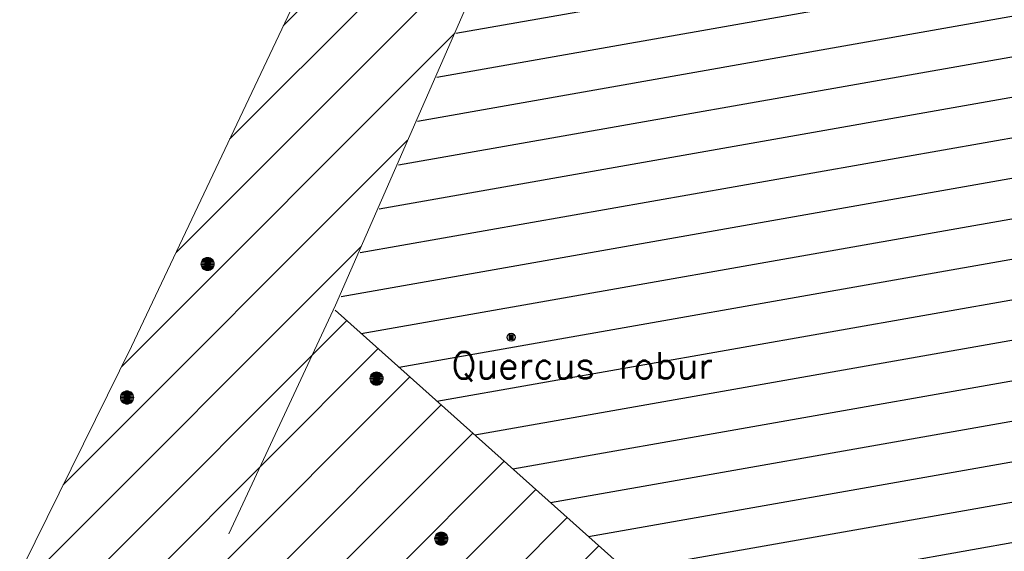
# Model space of a CAD drawing. Header units: metres. Extents: x 102852 to 106916, y 385458 to 392749.
# Tile 13 of 59: x 104744 to 104781, y 388140 to 388160. Entities that reach past the tile are written whole.
import ezdxf
from ezdxf.enums import TextEntityAlignment as Align

# ---------------------------------------------------------------- set-up
doc = ezdxf.new("R2010")
doc.units = ezdxf.units.M
for name, color, linetype, lineweight in [('0-BEPLANTING', 14, 'Continuous', 30), ('0-GRAS SPORTVELDEN', 3, 'Continuous', 30), ('B-WE-GR-STRUIK-G', 90, 'Continuous', 13), ('B-WE-IE-MEUBILAIR_WEGMEUBILAIR-S', 7, 'Continuous', 30), ('Bomen', 84, 'Continuous', 0), ('Boomsoort', 10, 'Continuous', 0), ('N-WE-IE-TERREINAFSCHEIDING_KUNSTMATIG_HEKWERK-G', 6, 'Continuous', 0)]:
    doc.layers.add(name, color=color, linetype=linetype, lineweight=lineweight)
doc.styles.add('NLCS-ISO', font='NLCS-ISO.ttf')
doc.styles.add('Style-txt', font='txt.shx')

# ---------------------------------------------------------------- blocks, each defined once
blk = doc.blocks.new('SIE-WEG_PAAL_VAST_7')
blk.add_hatch(color=256).paths.add_polyline_path([(-0.3745020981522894, -0.3737700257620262), (-0.3745020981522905, 0.373734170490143), (0.3730020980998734, 0.373734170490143), (0.3730020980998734, -0.3737700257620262)])
blk.add_circle((0.0004999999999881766, 1.195175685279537e-05), 0.75)
blk.add_3dface([(0.3730020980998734, 0.373734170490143), (-0.37450209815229, 0.373734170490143), (-0.37450209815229, -0.3737700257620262), (0.3730020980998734, -0.3737700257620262)])
at = {"style": 'NLCS-ISO'}
blk.add_attdef('TYPE', (0, 0), '', height=1.75, dxfattribs=at)
blk = doc.blocks.new('MPOLYGON_419')
at = {"layer": 'Bomen', "flags": 128}
for points in [[(104757.3648036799, 388146.5387725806), (104757.36, 388146.49), (104757.86, 388146.49)], [(104757.36, 388146.49), (104757.3648036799, 388146.4412274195), (104757.8551963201, 388146.4412274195)], [(104757.36, 388146.49), (104757.86, 388146.49), (104757.8551963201, 388146.4412274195)], [(104757.3790301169, 388146.5856708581), (104757.3648036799, 388146.5387725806), (104757.8551963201, 388146.5387725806)], [(104757.3648036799, 388146.5387725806), (104757.8551963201, 388146.5387725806), (104757.86, 388146.49)], [(104757.3648036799, 388146.4412274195), (104757.3790301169, 388146.3943291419), (104757.8409698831, 388146.3943291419)], [(104757.3648036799, 388146.4412274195), (104757.8551963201, 388146.4412274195), (104757.8409698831, 388146.3943291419)], [(104757.4021325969, 388146.6288925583), (104757.3790301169, 388146.5856708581), (104757.8409698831, 388146.5856708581)], [(104757.3790301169, 388146.5856708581), (104757.8409698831, 388146.5856708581), (104757.8551963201, 388146.5387725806)], [(104757.4332233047, 388146.6667766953), (104757.4021325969, 388146.6288925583), (104757.8178674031, 388146.6288925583)], [(104757.4021325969, 388146.6288925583), (104757.8178674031, 388146.6288925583), (104757.8409698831, 388146.5856708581)], [(104757.4711074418, 388146.697867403), (104757.4332233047, 388146.6667766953), (104757.7867766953, 388146.6667766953)], [(104757.4332233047, 388146.6667766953), (104757.7867766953, 388146.6667766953), (104757.8178674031, 388146.6288925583)], [(104757.5143291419, 388146.7209698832), (104757.4711074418, 388146.697867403), (104757.7488925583, 388146.697867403)], [(104757.4711074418, 388146.697867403), (104757.7488925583, 388146.697867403), (104757.7867766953, 388146.6667766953)], [(104757.5612274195, 388146.7351963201), (104757.5143291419, 388146.7209698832), (104757.7056708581, 388146.7209698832)], [(104757.5143291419, 388146.7209698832), (104757.7056708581, 388146.7209698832), (104757.7488925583, 388146.697867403)], [(104757.61, 388146.74), (104757.5612274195, 388146.7351963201), (104757.6587725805, 388146.7351963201)], [(104757.5612274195, 388146.7351963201), (104757.6587725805, 388146.7351963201), (104757.7056708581, 388146.7209698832)], [(104757.3790301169, 388146.3943291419), (104757.4021325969, 388146.3511074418), (104757.8178674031, 388146.3511074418)], [(104757.3790301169, 388146.3943291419), (104757.8409698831, 388146.3943291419), (104757.8178674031, 388146.3511074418)], [(104757.4021325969, 388146.3511074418), (104757.4332233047, 388146.3132233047), (104757.7867766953, 388146.3132233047)], [(104757.4021325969, 388146.3511074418), (104757.8178674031, 388146.3511074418), (104757.7867766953, 388146.3132233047)], [(104757.4332233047, 388146.3132233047), (104757.4711074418, 388146.2821325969), (104757.7488925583, 388146.2821325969)], [(104757.4332233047, 388146.3132233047), (104757.7867766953, 388146.3132233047), (104757.7488925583, 388146.2821325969)], [(104757.4711074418, 388146.2821325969), (104757.5143291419, 388146.2590301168), (104757.7056708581, 388146.2590301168)], [(104757.4711074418, 388146.2821325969), (104757.7488925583, 388146.2821325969), (104757.7056708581, 388146.2590301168)], [(104757.5143291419, 388146.2590301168), (104757.5612274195, 388146.2448036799), (104757.6587725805, 388146.2448036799)], [(104757.5143291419, 388146.2590301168), (104757.7056708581, 388146.2590301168), (104757.6587725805, 388146.2448036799)], [(104757.5612274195, 388146.2448036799), (104757.6587725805, 388146.2448036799), (104757.61, 388146.24)]]:
    blk.add_lwpolyline(points, close=True, dxfattribs=at)
at = {"layer": 'Bomen', "color": 74, "true_color": 0x55aa00, "flags": 128}
for points in [[(104757.36, 388146.49), (104757.3648036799, 388146.5387725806)], [(104757.3648036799, 388146.4412274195), (104757.36, 388146.49)], [(104757.3648036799, 388146.5387725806), (104757.3790301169, 388146.5856708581)], [(104757.3790301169, 388146.3943291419), (104757.3648036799, 388146.4412274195)], [(104757.3790301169, 388146.5856708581), (104757.4021325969, 388146.6288925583)], [(104757.4021325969, 388146.6288925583), (104757.4332233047, 388146.6667766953)], [(104757.4332233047, 388146.6667766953), (104757.4711074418, 388146.697867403)], [(104757.4711074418, 388146.697867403), (104757.5143291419, 388146.7209698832)], [(104757.5143291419, 388146.7209698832), (104757.5612274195, 388146.7351963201)], [(104757.5612274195, 388146.7351963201), (104757.61, 388146.74)], [(104757.61, 388146.74), (104757.6587725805, 388146.7351963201)], [(104757.6587725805, 388146.7351963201), (104757.7056708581, 388146.7209698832)], [(104757.7056708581, 388146.7209698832), (104757.7488925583, 388146.697867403)], [(104757.7488925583, 388146.697867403), (104757.7867766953, 388146.6667766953)], [(104757.7867766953, 388146.6667766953), (104757.8178674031, 388146.6288925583)], [(104757.8178674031, 388146.6288925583), (104757.8409698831, 388146.5856708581)], [(104757.8409698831, 388146.5856708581), (104757.8551963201, 388146.5387725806)], [(104757.8551963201, 388146.4412274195), (104757.8409698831, 388146.3943291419)], [(104757.8551963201, 388146.5387725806), (104757.86, 388146.49)], [(104757.86, 388146.49), (104757.8551963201, 388146.4412274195)], [(104757.4021325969, 388146.3511074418), (104757.3790301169, 388146.3943291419)], [(104757.4332233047, 388146.3132233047), (104757.4021325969, 388146.3511074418)], [(104757.4711074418, 388146.2821325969), (104757.4332233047, 388146.3132233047)], [(104757.5143291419, 388146.2590301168), (104757.4711074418, 388146.2821325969)], [(104757.5612274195, 388146.2448036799), (104757.5143291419, 388146.2590301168)], [(104757.61, 388146.24), (104757.5612274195, 388146.2448036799)], [(104757.6587725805, 388146.2448036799), (104757.61, 388146.24)], [(104757.7056708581, 388146.2590301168), (104757.6587725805, 388146.2448036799)], [(104757.7488925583, 388146.2821325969), (104757.7056708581, 388146.2590301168)], [(104757.7867766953, 388146.3132233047), (104757.7488925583, 388146.2821325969)], [(104757.8178674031, 388146.3511074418), (104757.7867766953, 388146.3132233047)], [(104757.8409698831, 388146.3943291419), (104757.8178674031, 388146.3511074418)]]:
    blk.add_lwpolyline(points, dxfattribs=at)
at = {"layer": 'Bomen'}
for points in [[(104757.3648036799, 388146.5387725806), (104757.36, 388146.49), (104757.86, 388146.49)], [(104757.3790301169, 388146.5856708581), (104757.3648036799, 388146.5387725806), (104757.8551963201, 388146.5387725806)], [(104757.3648036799, 388146.5387725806), (104757.8551963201, 388146.5387725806), (104757.86, 388146.49)], [(104757.4021325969, 388146.6288925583), (104757.3790301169, 388146.5856708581), (104757.8409698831, 388146.5856708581)], [(104757.3790301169, 388146.5856708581), (104757.8409698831, 388146.5856708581), (104757.8551963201, 388146.5387725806)], [(104757.4332233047, 388146.6667766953), (104757.4021325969, 388146.6288925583), (104757.8178674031, 388146.6288925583)], [(104757.4021325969, 388146.6288925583), (104757.8178674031, 388146.6288925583), (104757.8409698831, 388146.5856708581)], [(104757.4711074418, 388146.697867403), (104757.4332233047, 388146.6667766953), (104757.7867766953, 388146.6667766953)], [(104757.4332233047, 388146.6667766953), (104757.7867766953, 388146.6667766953), (104757.8178674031, 388146.6288925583)], [(104757.5143291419, 388146.7209698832), (104757.4711074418, 388146.697867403), (104757.7488925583, 388146.697867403)], [(104757.4711074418, 388146.697867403), (104757.7488925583, 388146.697867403), (104757.7867766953, 388146.6667766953)], [(104757.5612274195, 388146.7351963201), (104757.5143291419, 388146.7209698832), (104757.7056708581, 388146.7209698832)], [(104757.5143291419, 388146.7209698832), (104757.7056708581, 388146.7209698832), (104757.7488925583, 388146.697867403)], [(104757.61, 388146.74), (104757.5612274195, 388146.7351963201), (104757.6587725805, 388146.7351963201)], [(104757.5612274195, 388146.7351963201), (104757.6587725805, 388146.7351963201), (104757.7056708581, 388146.7209698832)]]:
    blk.add_solid(points, dxfattribs=at)
at = {"layer": 'Bomen', "extrusion": (0, 0, -1)}
for points in [[(-104757.36, 388146.49), (-104757.3648036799, 388146.4412274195), (-104757.8551963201, 388146.4412274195)], [(-104757.36, 388146.49), (-104757.86, 388146.49), (-104757.8551963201, 388146.4412274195)], [(-104757.3648036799, 388146.4412274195), (-104757.3790301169, 388146.3943291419), (-104757.8409698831, 388146.3943291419)], [(-104757.3648036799, 388146.4412274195), (-104757.8551963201, 388146.4412274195), (-104757.8409698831, 388146.3943291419)], [(-104757.3790301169, 388146.3943291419), (-104757.4021325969, 388146.3511074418), (-104757.8178674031, 388146.3511074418)], [(-104757.3790301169, 388146.3943291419), (-104757.8409698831, 388146.3943291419), (-104757.8178674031, 388146.3511074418)], [(-104757.4021325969, 388146.3511074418), (-104757.4332233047, 388146.3132233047), (-104757.7867766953, 388146.3132233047)], [(-104757.4021325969, 388146.3511074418), (-104757.8178674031, 388146.3511074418), (-104757.7867766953, 388146.3132233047)], [(-104757.4332233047, 388146.3132233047), (-104757.4711074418, 388146.2821325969), (-104757.7488925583, 388146.2821325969)], [(-104757.4332233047, 388146.3132233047), (-104757.7867766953, 388146.3132233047), (-104757.7488925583, 388146.2821325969)], [(-104757.4711074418, 388146.2821325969), (-104757.5143291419, 388146.2590301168), (-104757.7056708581, 388146.2590301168)], [(-104757.4711074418, 388146.2821325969), (-104757.7488925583, 388146.2821325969), (-104757.7056708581, 388146.2590301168)], [(-104757.5143291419, 388146.2590301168), (-104757.5612274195, 388146.2448036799), (-104757.6587725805, 388146.2448036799)], [(-104757.5143291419, 388146.2590301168), (-104757.7056708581, 388146.2590301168), (-104757.6587725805, 388146.2448036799)], [(-104757.5612274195, 388146.2448036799), (-104757.6587725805, 388146.2448036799), (-104757.61, 388146.24)]]:
    blk.add_solid(points, dxfattribs=at)
blk = doc.blocks.new('MPOLYGON_439')
at = {"layer": 'Bomen', "flags": 128}
for points in [[(104751.0219418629, 388150.8957838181), (104751.0077154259, 388150.8488855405), (104751.4981080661, 388150.8488855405)], [(104751.0450443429, 388150.9390055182), (104751.0219418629, 388150.8957838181), (104751.4838816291, 388150.8957838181)], [(104751.0219418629, 388150.8957838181), (104751.4838816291, 388150.8957838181), (104751.4981080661, 388150.8488855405)], [(104751.0761350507, 388150.9768896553), (104751.0450443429, 388150.9390055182), (104751.4607791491, 388150.9390055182)], [(104751.0450443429, 388150.9390055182), (104751.4607791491, 388150.9390055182), (104751.4838816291, 388150.8957838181)], [(104751.1140191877, 388151.007980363), (104751.0761350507, 388150.9768896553), (104751.4296884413, 388150.9768896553)], [(104751.0761350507, 388150.9768896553), (104751.4296884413, 388150.9768896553), (104751.4607791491, 388150.9390055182)], [(104751.1572408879, 388151.0310828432), (104751.1140191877, 388151.007980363), (104751.3918043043, 388151.007980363)], [(104751.1140191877, 388151.007980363), (104751.3918043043, 388151.007980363), (104751.4296884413, 388150.9768896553)], [(104751.2041391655, 388151.0453092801), (104751.1572408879, 388151.0310828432), (104751.3485826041, 388151.0310828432)], [(104751.1572408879, 388151.0310828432), (104751.3485826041, 388151.0310828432), (104751.3918043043, 388151.007980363)], [(104751.252911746, 388151.05011296), (104751.2041391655, 388151.0453092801), (104751.3016843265, 388151.0453092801)], [(104751.2041391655, 388151.0453092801), (104751.3016843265, 388151.0453092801), (104751.3485826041, 388151.0310828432)], [(104751.0077154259, 388150.8488855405), (104751.002911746, 388150.80011296), (104751.502911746, 388150.80011296)], [(104751.002911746, 388150.80011296), (104751.0077154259, 388150.7513403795), (104751.4981080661, 388150.7513403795)], [(104751.002911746, 388150.80011296), (104751.502911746, 388150.80011296), (104751.4981080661, 388150.7513403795)], [(104751.0077154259, 388150.8488855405), (104751.4981080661, 388150.8488855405), (104751.502911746, 388150.80011296)], [(104751.0077154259, 388150.7513403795), (104751.0219418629, 388150.7044421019), (104751.4838816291, 388150.7044421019)], [(104751.0077154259, 388150.7513403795), (104751.4981080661, 388150.7513403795), (104751.4838816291, 388150.7044421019)], [(104751.0219418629, 388150.7044421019), (104751.0450443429, 388150.6612204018), (104751.4607791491, 388150.6612204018)], [(104751.0219418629, 388150.7044421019), (104751.4838816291, 388150.7044421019), (104751.4607791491, 388150.6612204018)], [(104751.0450443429, 388150.6612204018), (104751.0761350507, 388150.6233362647), (104751.4296884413, 388150.6233362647)], [(104751.0450443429, 388150.6612204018), (104751.4607791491, 388150.6612204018), (104751.4296884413, 388150.6233362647)], [(104751.0761350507, 388150.6233362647), (104751.1140191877, 388150.5922455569), (104751.3918043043, 388150.5922455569)], [(104751.0761350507, 388150.6233362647), (104751.4296884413, 388150.6233362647), (104751.3918043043, 388150.5922455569)], [(104751.1140191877, 388150.5922455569), (104751.1572408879, 388150.5691430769), (104751.3485826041, 388150.5691430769)], [(104751.1140191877, 388150.5922455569), (104751.3918043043, 388150.5922455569), (104751.3485826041, 388150.5691430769)], [(104751.1572408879, 388150.5691430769), (104751.2041391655, 388150.5549166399), (104751.3016843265, 388150.5549166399)], [(104751.1572408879, 388150.5691430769), (104751.3485826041, 388150.5691430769), (104751.3016843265, 388150.5549166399)], [(104751.2041391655, 388150.5549166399), (104751.3016843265, 388150.5549166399), (104751.252911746, 388150.55011296)]]:
    blk.add_lwpolyline(points, close=True, dxfattribs=at)
at = {"layer": 'Bomen', "color": 74, "true_color": 0x55aa00, "flags": 128}
for points in [[(104751.0077154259, 388150.8488855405), (104751.0219418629, 388150.8957838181)], [(104751.0219418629, 388150.8957838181), (104751.0450443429, 388150.9390055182)], [(104751.0450443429, 388150.9390055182), (104751.0761350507, 388150.9768896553)], [(104751.0761350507, 388150.9768896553), (104751.1140191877, 388151.007980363)], [(104751.1140191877, 388151.007980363), (104751.1572408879, 388151.0310828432)], [(104751.1572408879, 388151.0310828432), (104751.2041391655, 388151.0453092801)], [(104751.2041391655, 388151.0453092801), (104751.252911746, 388151.05011296)], [(104751.252911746, 388151.05011296), (104751.3016843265, 388151.0453092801)], [(104751.3016843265, 388151.0453092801), (104751.3485826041, 388151.0310828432)], [(104751.3485826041, 388151.0310828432), (104751.3918043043, 388151.007980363)], [(104751.3918043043, 388151.007980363), (104751.4296884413, 388150.9768896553)], [(104751.4296884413, 388150.9768896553), (104751.4607791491, 388150.9390055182)], [(104751.4607791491, 388150.9390055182), (104751.4838816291, 388150.8957838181)], [(104751.4838816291, 388150.8957838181), (104751.4981080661, 388150.8488855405)], [(104751.002911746, 388150.80011296), (104751.0077154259, 388150.8488855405)], [(104751.0077154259, 388150.7513403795), (104751.002911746, 388150.80011296)], [(104751.0219418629, 388150.7044421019), (104751.0077154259, 388150.7513403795)], [(104751.0450443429, 388150.6612204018), (104751.0219418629, 388150.7044421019)], [(104751.0761350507, 388150.6233362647), (104751.0450443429, 388150.6612204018)], [(104751.1140191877, 388150.5922455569), (104751.0761350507, 388150.6233362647)], [(104751.1572408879, 388150.5691430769), (104751.1140191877, 388150.5922455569)], [(104751.2041391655, 388150.5549166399), (104751.1572408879, 388150.5691430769)], [(104751.252911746, 388150.55011296), (104751.2041391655, 388150.5549166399)], [(104751.3016843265, 388150.5549166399), (104751.252911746, 388150.55011296)], [(104751.3485826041, 388150.5691430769), (104751.3016843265, 388150.5549166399)], [(104751.3918043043, 388150.5922455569), (104751.3485826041, 388150.5691430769)], [(104751.4296884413, 388150.6233362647), (104751.3918043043, 388150.5922455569)], [(104751.4607791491, 388150.6612204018), (104751.4296884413, 388150.6233362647)], [(104751.4838816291, 388150.7044421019), (104751.4607791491, 388150.6612204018)], [(104751.4981080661, 388150.7513403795), (104751.4838816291, 388150.7044421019)], [(104751.4981080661, 388150.8488855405), (104751.502911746, 388150.80011296)], [(104751.502911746, 388150.80011296), (104751.4981080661, 388150.7513403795)]]:
    blk.add_lwpolyline(points, dxfattribs=at)
at = {"layer": 'Bomen'}
for points in [[(104751.0219418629, 388150.8957838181), (104751.0077154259, 388150.8488855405), (104751.4981080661, 388150.8488855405)], [(104751.0450443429, 388150.9390055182), (104751.0219418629, 388150.8957838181), (104751.4838816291, 388150.8957838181)], [(104751.0219418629, 388150.8957838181), (104751.4838816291, 388150.8957838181), (104751.4981080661, 388150.8488855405)], [(104751.0761350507, 388150.9768896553), (104751.0450443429, 388150.9390055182), (104751.4607791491, 388150.9390055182)], [(104751.0450443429, 388150.9390055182), (104751.4607791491, 388150.9390055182), (104751.4838816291, 388150.8957838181)], [(104751.1140191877, 388151.007980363), (104751.0761350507, 388150.9768896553), (104751.4296884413, 388150.9768896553)], [(104751.0761350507, 388150.9768896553), (104751.4296884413, 388150.9768896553), (104751.4607791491, 388150.9390055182)], [(104751.1572408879, 388151.0310828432), (104751.1140191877, 388151.007980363), (104751.3918043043, 388151.007980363)], [(104751.1140191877, 388151.007980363), (104751.3918043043, 388151.007980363), (104751.4296884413, 388150.9768896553)], [(104751.2041391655, 388151.0453092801), (104751.1572408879, 388151.0310828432), (104751.3485826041, 388151.0310828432)], [(104751.1572408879, 388151.0310828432), (104751.3485826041, 388151.0310828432), (104751.3918043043, 388151.007980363)], [(104751.252911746, 388151.05011296), (104751.2041391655, 388151.0453092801), (104751.3016843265, 388151.0453092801)], [(104751.2041391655, 388151.0453092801), (104751.3016843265, 388151.0453092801), (104751.3485826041, 388151.0310828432)], [(104751.0077154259, 388150.8488855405), (104751.002911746, 388150.80011296), (104751.502911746, 388150.80011296)], [(104751.0077154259, 388150.8488855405), (104751.4981080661, 388150.8488855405), (104751.502911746, 388150.80011296)]]:
    blk.add_solid(points, dxfattribs=at)
at = {"layer": 'Bomen', "extrusion": (0, 0, -1)}
for points in [[(-104751.002911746, 388150.80011296), (-104751.0077154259, 388150.7513403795), (-104751.4981080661, 388150.7513403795)], [(-104751.002911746, 388150.80011296), (-104751.502911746, 388150.80011296), (-104751.4981080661, 388150.7513403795)], [(-104751.0077154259, 388150.7513403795), (-104751.0219418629, 388150.7044421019), (-104751.4838816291, 388150.7044421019)], [(-104751.0077154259, 388150.7513403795), (-104751.4981080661, 388150.7513403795), (-104751.4838816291, 388150.7044421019)], [(-104751.0219418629, 388150.7044421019), (-104751.0450443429, 388150.6612204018), (-104751.4607791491, 388150.6612204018)], [(-104751.0219418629, 388150.7044421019), (-104751.4838816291, 388150.7044421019), (-104751.4607791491, 388150.6612204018)], [(-104751.0450443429, 388150.6612204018), (-104751.0761350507, 388150.6233362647), (-104751.4296884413, 388150.6233362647)], [(-104751.0450443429, 388150.6612204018), (-104751.4607791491, 388150.6612204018), (-104751.4296884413, 388150.6233362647)], [(-104751.0761350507, 388150.6233362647), (-104751.1140191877, 388150.5922455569), (-104751.3918043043, 388150.5922455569)], [(-104751.0761350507, 388150.6233362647), (-104751.4296884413, 388150.6233362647), (-104751.3918043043, 388150.5922455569)], [(-104751.1140191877, 388150.5922455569), (-104751.1572408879, 388150.5691430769), (-104751.3485826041, 388150.5691430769)], [(-104751.1140191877, 388150.5922455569), (-104751.3918043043, 388150.5922455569), (-104751.3485826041, 388150.5691430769)], [(-104751.1572408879, 388150.5691430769), (-104751.2041391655, 388150.5549166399), (-104751.3016843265, 388150.5549166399)], [(-104751.1572408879, 388150.5691430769), (-104751.3485826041, 388150.5691430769), (-104751.3016843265, 388150.5549166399)], [(-104751.2041391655, 388150.5549166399), (-104751.3016843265, 388150.5549166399), (-104751.252911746, 388150.55011296)]]:
    blk.add_solid(points, dxfattribs=at)
blk = doc.blocks.new('MPOLYGON_462')
at = {"layer": 'Bomen', "flags": 128}
for points in [[(104747.9739837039, 388145.8283670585), (104747.969180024, 388145.7795944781), (104748.469180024, 388145.7795944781)], [(104747.969180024, 388145.7795944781), (104747.9739837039, 388145.7308218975), (104748.4643763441, 388145.7308218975)], [(104747.969180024, 388145.7795944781), (104748.469180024, 388145.7795944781), (104748.4643763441, 388145.7308218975)], [(104747.9882101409, 388145.8752653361), (104747.9739837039, 388145.8283670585), (104748.4643763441, 388145.8283670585)], [(104747.9739837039, 388145.8283670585), (104748.4643763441, 388145.8283670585), (104748.469180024, 388145.7795944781)], [(104747.9739837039, 388145.7308218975), (104747.9882101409, 388145.68392362), (104748.4501499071, 388145.68392362)], [(104747.9739837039, 388145.7308218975), (104748.4643763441, 388145.7308218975), (104748.4501499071, 388145.68392362)], [(104748.0113126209, 388145.9184870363), (104747.9882101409, 388145.8752653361), (104748.4501499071, 388145.8752653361)], [(104747.9882101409, 388145.8752653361), (104748.4501499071, 388145.8752653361), (104748.4643763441, 388145.8283670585)], [(104748.0424033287, 388145.9563711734), (104748.0113126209, 388145.9184870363), (104748.4270474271, 388145.9184870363)], [(104748.0113126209, 388145.9184870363), (104748.4270474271, 388145.9184870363), (104748.4501499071, 388145.8752653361)], [(104748.0802874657, 388145.9874618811), (104748.0424033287, 388145.9563711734), (104748.3959567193, 388145.9563711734)], [(104748.0424033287, 388145.9563711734), (104748.3959567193, 388145.9563711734), (104748.4270474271, 388145.9184870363)], [(104748.1235091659, 388146.0105643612), (104748.0802874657, 388145.9874618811), (104748.3580725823, 388145.9874618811)], [(104748.0802874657, 388145.9874618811), (104748.3580725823, 388145.9874618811), (104748.3959567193, 388145.9563711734)], [(104748.1704074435, 388146.0247907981), (104748.1235091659, 388146.0105643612), (104748.3148508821, 388146.0105643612)], [(104748.1235091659, 388146.0105643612), (104748.3148508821, 388146.0105643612), (104748.3580725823, 388145.9874618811)], [(104748.219180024, 388146.0295944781), (104748.1704074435, 388146.0247907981), (104748.2679526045, 388146.0247907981)], [(104748.1704074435, 388146.0247907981), (104748.2679526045, 388146.0247907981), (104748.3148508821, 388146.0105643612)], [(104747.9882101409, 388145.68392362), (104748.0113126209, 388145.6407019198), (104748.4270474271, 388145.6407019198)], [(104747.9882101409, 388145.68392362), (104748.4501499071, 388145.68392362), (104748.4270474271, 388145.6407019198)], [(104748.0113126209, 388145.6407019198), (104748.0424033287, 388145.6028177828), (104748.3959567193, 388145.6028177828)], [(104748.0113126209, 388145.6407019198), (104748.4270474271, 388145.6407019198), (104748.3959567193, 388145.6028177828)], [(104748.0424033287, 388145.6028177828), (104748.0802874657, 388145.571727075), (104748.3580725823, 388145.571727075)], [(104748.0424033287, 388145.6028177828), (104748.3959567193, 388145.6028177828), (104748.3580725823, 388145.571727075)], [(104748.0802874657, 388145.571727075), (104748.1235091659, 388145.5486245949), (104748.3148508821, 388145.5486245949)], [(104748.0802874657, 388145.571727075), (104748.3580725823, 388145.571727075), (104748.3148508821, 388145.5486245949)], [(104748.1235091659, 388145.5486245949), (104748.1704074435, 388145.5343981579), (104748.2679526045, 388145.5343981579)], [(104748.1235091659, 388145.5486245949), (104748.3148508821, 388145.5486245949), (104748.2679526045, 388145.5343981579)], [(104748.1704074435, 388145.5343981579), (104748.2679526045, 388145.5343981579), (104748.219180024, 388145.5295944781)]]:
    blk.add_lwpolyline(points, close=True, dxfattribs=at)
at = {"layer": 'Bomen', "color": 74, "true_color": 0x55aa00, "flags": 128}
for points in [[(104747.969180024, 388145.7795944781), (104747.9739837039, 388145.8283670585)], [(104747.9739837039, 388145.7308218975), (104747.969180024, 388145.7795944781)], [(104747.9739837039, 388145.8283670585), (104747.9882101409, 388145.8752653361)], [(104747.9882101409, 388145.68392362), (104747.9739837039, 388145.7308218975)], [(104747.9882101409, 388145.8752653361), (104748.0113126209, 388145.9184870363)], [(104748.0113126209, 388145.9184870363), (104748.0424033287, 388145.9563711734)], [(104748.0424033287, 388145.9563711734), (104748.0802874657, 388145.9874618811)], [(104748.0802874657, 388145.9874618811), (104748.1235091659, 388146.0105643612)], [(104748.1235091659, 388146.0105643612), (104748.1704074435, 388146.0247907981)], [(104748.1704074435, 388146.0247907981), (104748.219180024, 388146.0295944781)], [(104748.219180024, 388146.0295944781), (104748.2679526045, 388146.0247907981)], [(104748.2679526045, 388146.0247907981), (104748.3148508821, 388146.0105643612)], [(104748.3148508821, 388146.0105643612), (104748.3580725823, 388145.9874618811)], [(104748.3580725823, 388145.9874618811), (104748.3959567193, 388145.9563711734)], [(104748.3959567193, 388145.9563711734), (104748.4270474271, 388145.9184870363)], [(104748.4270474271, 388145.9184870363), (104748.4501499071, 388145.8752653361)], [(104748.4501499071, 388145.8752653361), (104748.4643763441, 388145.8283670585)], [(104748.4643763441, 388145.7308218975), (104748.4501499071, 388145.68392362)], [(104748.4643763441, 388145.8283670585), (104748.469180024, 388145.7795944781)], [(104748.469180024, 388145.7795944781), (104748.4643763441, 388145.7308218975)], [(104748.0113126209, 388145.6407019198), (104747.9882101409, 388145.68392362)], [(104748.0424033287, 388145.6028177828), (104748.0113126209, 388145.6407019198)], [(104748.0802874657, 388145.571727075), (104748.0424033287, 388145.6028177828)], [(104748.1235091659, 388145.5486245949), (104748.0802874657, 388145.571727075)], [(104748.1704074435, 388145.5343981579), (104748.1235091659, 388145.5486245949)], [(104748.219180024, 388145.5295944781), (104748.1704074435, 388145.5343981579)], [(104748.2679526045, 388145.5343981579), (104748.219180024, 388145.5295944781)], [(104748.3148508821, 388145.5486245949), (104748.2679526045, 388145.5343981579)], [(104748.3580725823, 388145.571727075), (104748.3148508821, 388145.5486245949)], [(104748.3959567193, 388145.6028177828), (104748.3580725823, 388145.571727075)], [(104748.4270474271, 388145.6407019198), (104748.3959567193, 388145.6028177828)], [(104748.4501499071, 388145.68392362), (104748.4270474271, 388145.6407019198)]]:
    blk.add_lwpolyline(points, dxfattribs=at)
at = {"layer": 'Bomen'}
for points in [[(104747.9739837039, 388145.8283670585), (104747.969180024, 388145.7795944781), (104748.469180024, 388145.7795944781)], [(104747.9882101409, 388145.8752653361), (104747.9739837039, 388145.8283670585), (104748.4643763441, 388145.8283670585)], [(104747.9739837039, 388145.8283670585), (104748.4643763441, 388145.8283670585), (104748.469180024, 388145.7795944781)], [(104748.0113126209, 388145.9184870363), (104747.9882101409, 388145.8752653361), (104748.4501499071, 388145.8752653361)], [(104747.9882101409, 388145.8752653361), (104748.4501499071, 388145.8752653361), (104748.4643763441, 388145.8283670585)], [(104748.0424033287, 388145.9563711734), (104748.0113126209, 388145.9184870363), (104748.4270474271, 388145.9184870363)], [(104748.0113126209, 388145.9184870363), (104748.4270474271, 388145.9184870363), (104748.4501499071, 388145.8752653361)], [(104748.0802874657, 388145.9874618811), (104748.0424033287, 388145.9563711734), (104748.3959567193, 388145.9563711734)], [(104748.0424033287, 388145.9563711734), (104748.3959567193, 388145.9563711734), (104748.4270474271, 388145.9184870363)], [(104748.1235091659, 388146.0105643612), (104748.0802874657, 388145.9874618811), (104748.3580725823, 388145.9874618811)], [(104748.0802874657, 388145.9874618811), (104748.3580725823, 388145.9874618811), (104748.3959567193, 388145.9563711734)], [(104748.1704074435, 388146.0247907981), (104748.1235091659, 388146.0105643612), (104748.3148508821, 388146.0105643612)], [(104748.1235091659, 388146.0105643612), (104748.3148508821, 388146.0105643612), (104748.3580725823, 388145.9874618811)], [(104748.219180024, 388146.0295944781), (104748.1704074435, 388146.0247907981), (104748.2679526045, 388146.0247907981)], [(104748.1704074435, 388146.0247907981), (104748.2679526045, 388146.0247907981), (104748.3148508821, 388146.0105643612)]]:
    blk.add_solid(points, dxfattribs=at)
at = {"layer": 'Bomen', "extrusion": (0, 0, -1)}
for points in [[(-104747.969180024, 388145.7795944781), (-104747.9739837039, 388145.7308218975), (-104748.4643763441, 388145.7308218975)], [(-104747.969180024, 388145.7795944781), (-104748.469180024, 388145.7795944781), (-104748.4643763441, 388145.7308218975)], [(-104747.9739837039, 388145.7308218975), (-104747.9882101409, 388145.68392362), (-104748.4501499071, 388145.68392362)], [(-104747.9739837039, 388145.7308218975), (-104748.4643763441, 388145.7308218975), (-104748.4501499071, 388145.68392362)], [(-104747.9882101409, 388145.68392362), (-104748.0113126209, 388145.6407019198), (-104748.4270474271, 388145.6407019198)], [(-104747.9882101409, 388145.68392362), (-104748.4501499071, 388145.68392362), (-104748.4270474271, 388145.6407019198)], [(-104748.0113126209, 388145.6407019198), (-104748.0424033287, 388145.6028177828), (-104748.3959567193, 388145.6028177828)], [(-104748.0113126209, 388145.6407019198), (-104748.4270474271, 388145.6407019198), (-104748.3959567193, 388145.6028177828)], [(-104748.0424033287, 388145.6028177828), (-104748.0802874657, 388145.571727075), (-104748.3580725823, 388145.571727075)], [(-104748.0424033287, 388145.6028177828), (-104748.3959567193, 388145.6028177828), (-104748.3580725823, 388145.571727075)], [(-104748.0802874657, 388145.571727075), (-104748.1235091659, 388145.5486245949), (-104748.3148508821, 388145.5486245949)], [(-104748.0802874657, 388145.571727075), (-104748.3580725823, 388145.571727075), (-104748.3148508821, 388145.5486245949)], [(-104748.1235091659, 388145.5486245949), (-104748.1704074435, 388145.5343981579), (-104748.2679526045, 388145.5343981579)], [(-104748.1235091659, 388145.5486245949), (-104748.3148508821, 388145.5486245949), (-104748.2679526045, 388145.5343981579)], [(-104748.1704074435, 388145.5343981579), (-104748.2679526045, 388145.5343981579), (-104748.219180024, 388145.5295944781)]]:
    blk.add_solid(points, dxfattribs=at)
blk = doc.blocks.new('MPOLYGON_489')
at = {"layer": 'Bomen', "flags": 128}
for points in [[(104759.8014986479, 388140.5183203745), (104759.796694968, 388140.469547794), (104760.296694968, 388140.469547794)], [(104759.8157250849, 388140.5652186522), (104759.8014986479, 388140.5183203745), (104760.2918912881, 388140.5183203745)], [(104759.8014986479, 388140.5183203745), (104760.2918912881, 388140.5183203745), (104760.296694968, 388140.469547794)], [(104759.8388275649, 388140.6084403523), (104759.8157250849, 388140.5652186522), (104760.2776648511, 388140.5652186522)], [(104759.8157250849, 388140.5652186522), (104760.2776648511, 388140.5652186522), (104760.2918912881, 388140.5183203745)], [(104759.8699182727, 388140.6463244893), (104759.8388275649, 388140.6084403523), (104760.2545623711, 388140.6084403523)], [(104759.8388275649, 388140.6084403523), (104760.2545623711, 388140.6084403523), (104760.2776648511, 388140.5652186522)], [(104759.9078024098, 388140.6774151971), (104759.8699182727, 388140.6463244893), (104760.2234716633, 388140.6463244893)], [(104759.8699182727, 388140.6463244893), (104760.2234716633, 388140.6463244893), (104760.2545623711, 388140.6084403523)], [(104759.9510241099, 388140.7005176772), (104759.9078024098, 388140.6774151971), (104760.1855875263, 388140.6774151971)], [(104759.9078024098, 388140.6774151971), (104760.1855875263, 388140.6774151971), (104760.2234716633, 388140.6463244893)], [(104759.9979223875, 388140.7147441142), (104759.9510241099, 388140.7005176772), (104760.1423658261, 388140.7005176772)], [(104759.9510241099, 388140.7005176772), (104760.1423658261, 388140.7005176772), (104760.1855875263, 388140.6774151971)], [(104760.046694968, 388140.719547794), (104759.9979223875, 388140.7147441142), (104760.0954675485, 388140.7147441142)], [(104759.9979223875, 388140.7147441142), (104760.0954675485, 388140.7147441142), (104760.1423658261, 388140.7005176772)], [(104759.796694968, 388140.469547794), (104759.8014986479, 388140.4207752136), (104760.2918912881, 388140.4207752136)], [(104759.796694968, 388140.469547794), (104760.296694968, 388140.469547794), (104760.2918912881, 388140.4207752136)], [(104759.8014986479, 388140.4207752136), (104759.8157250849, 388140.3738769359), (104760.2776648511, 388140.3738769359)], [(104759.8014986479, 388140.4207752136), (104760.2918912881, 388140.4207752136), (104760.2776648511, 388140.3738769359)], [(104759.8157250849, 388140.3738769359), (104759.8388275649, 388140.3306552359), (104760.2545623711, 388140.3306552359)], [(104759.8157250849, 388140.3738769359), (104760.2776648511, 388140.3738769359), (104760.2545623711, 388140.3306552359)], [(104759.8388275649, 388140.3306552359), (104759.8699182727, 388140.2927710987), (104760.2234716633, 388140.2927710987)], [(104759.8388275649, 388140.3306552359), (104760.2545623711, 388140.3306552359), (104760.2234716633, 388140.2927710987)], [(104759.8699182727, 388140.2927710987), (104759.9078024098, 388140.261680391), (104760.1855875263, 388140.261680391)], [(104759.8699182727, 388140.2927710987), (104760.2234716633, 388140.2927710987), (104760.1855875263, 388140.261680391)], [(104759.9078024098, 388140.261680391), (104759.9510241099, 388140.2385779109), (104760.1423658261, 388140.2385779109)], [(104759.9078024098, 388140.261680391), (104760.1855875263, 388140.261680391), (104760.1423658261, 388140.2385779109)], [(104759.9510241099, 388140.2385779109), (104759.9979223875, 388140.2243514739), (104760.0954675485, 388140.2243514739)], [(104759.9510241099, 388140.2385779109), (104760.1423658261, 388140.2385779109), (104760.0954675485, 388140.2243514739)], [(104759.9979223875, 388140.2243514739), (104760.0954675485, 388140.2243514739), (104760.046694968, 388140.219547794)]]:
    blk.add_lwpolyline(points, close=True, dxfattribs=at)
at = {"layer": 'Bomen', "color": 74, "true_color": 0x55aa00, "flags": 128}
for points in [[(104759.796694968, 388140.469547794), (104759.8014986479, 388140.5183203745)], [(104759.8014986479, 388140.5183203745), (104759.8157250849, 388140.5652186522)], [(104759.8157250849, 388140.5652186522), (104759.8388275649, 388140.6084403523)], [(104759.8388275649, 388140.6084403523), (104759.8699182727, 388140.6463244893)], [(104759.8699182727, 388140.6463244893), (104759.9078024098, 388140.6774151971)], [(104759.9078024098, 388140.6774151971), (104759.9510241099, 388140.7005176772)], [(104759.9510241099, 388140.7005176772), (104759.9979223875, 388140.7147441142)], [(104759.9979223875, 388140.7147441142), (104760.046694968, 388140.719547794)], [(104760.046694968, 388140.719547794), (104760.0954675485, 388140.7147441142)], [(104760.0954675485, 388140.7147441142), (104760.1423658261, 388140.7005176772)], [(104760.1423658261, 388140.7005176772), (104760.1855875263, 388140.6774151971)], [(104760.1855875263, 388140.6774151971), (104760.2234716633, 388140.6463244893)], [(104760.2234716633, 388140.6463244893), (104760.2545623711, 388140.6084403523)], [(104760.2545623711, 388140.6084403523), (104760.2776648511, 388140.5652186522)], [(104760.2776648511, 388140.5652186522), (104760.2918912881, 388140.5183203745)], [(104760.2918912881, 388140.5183203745), (104760.296694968, 388140.469547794)], [(104759.8014986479, 388140.4207752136), (104759.796694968, 388140.469547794)], [(104759.8157250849, 388140.3738769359), (104759.8014986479, 388140.4207752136)], [(104759.8388275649, 388140.3306552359), (104759.8157250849, 388140.3738769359)], [(104759.8699182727, 388140.2927710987), (104759.8388275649, 388140.3306552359)], [(104759.9078024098, 388140.261680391), (104759.8699182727, 388140.2927710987)], [(104759.9510241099, 388140.2385779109), (104759.9078024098, 388140.261680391)], [(104759.9979223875, 388140.2243514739), (104759.9510241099, 388140.2385779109)], [(104760.046694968, 388140.219547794), (104759.9979223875, 388140.2243514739)], [(104760.0954675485, 388140.2243514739), (104760.046694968, 388140.219547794)], [(104760.1423658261, 388140.2385779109), (104760.0954675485, 388140.2243514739)], [(104760.1855875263, 388140.261680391), (104760.1423658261, 388140.2385779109)], [(104760.2234716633, 388140.2927710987), (104760.1855875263, 388140.261680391)], [(104760.2545623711, 388140.3306552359), (104760.2234716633, 388140.2927710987)], [(104760.2776648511, 388140.3738769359), (104760.2545623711, 388140.3306552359)], [(104760.2918912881, 388140.4207752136), (104760.2776648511, 388140.3738769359)], [(104760.296694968, 388140.469547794), (104760.2918912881, 388140.4207752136)]]:
    blk.add_lwpolyline(points, dxfattribs=at)
at = {"layer": 'Bomen'}
for points in [[(104759.8014986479, 388140.5183203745), (104759.796694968, 388140.469547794), (104760.296694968, 388140.469547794)], [(104759.8157250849, 388140.5652186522), (104759.8014986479, 388140.5183203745), (104760.2918912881, 388140.5183203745)], [(104759.8014986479, 388140.5183203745), (104760.2918912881, 388140.5183203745), (104760.296694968, 388140.469547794)], [(104759.8388275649, 388140.6084403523), (104759.8157250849, 388140.5652186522), (104760.2776648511, 388140.5652186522)], [(104759.8157250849, 388140.5652186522), (104760.2776648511, 388140.5652186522), (104760.2918912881, 388140.5183203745)], [(104759.8699182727, 388140.6463244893), (104759.8388275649, 388140.6084403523), (104760.2545623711, 388140.6084403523)], [(104759.8388275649, 388140.6084403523), (104760.2545623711, 388140.6084403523), (104760.2776648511, 388140.5652186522)], [(104759.9078024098, 388140.6774151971), (104759.8699182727, 388140.6463244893), (104760.2234716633, 388140.6463244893)], [(104759.8699182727, 388140.6463244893), (104760.2234716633, 388140.6463244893), (104760.2545623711, 388140.6084403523)], [(104759.9510241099, 388140.7005176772), (104759.9078024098, 388140.6774151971), (104760.1855875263, 388140.6774151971)], [(104759.9078024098, 388140.6774151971), (104760.1855875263, 388140.6774151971), (104760.2234716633, 388140.6463244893)], [(104759.9979223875, 388140.7147441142), (104759.9510241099, 388140.7005176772), (104760.1423658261, 388140.7005176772)], [(104759.9510241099, 388140.7005176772), (104760.1423658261, 388140.7005176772), (104760.1855875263, 388140.6774151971)], [(104760.046694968, 388140.719547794), (104759.9979223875, 388140.7147441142), (104760.0954675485, 388140.7147441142)], [(104759.9979223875, 388140.7147441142), (104760.0954675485, 388140.7147441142), (104760.1423658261, 388140.7005176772)]]:
    blk.add_solid(points, dxfattribs=at)
at = {"layer": 'Bomen', "extrusion": (0, 0, -1)}
for points in [[(-104759.796694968, 388140.469547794), (-104759.8014986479, 388140.4207752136), (-104760.2918912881, 388140.4207752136)], [(-104759.796694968, 388140.469547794), (-104760.296694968, 388140.469547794), (-104760.2918912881, 388140.4207752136)], [(-104759.8014986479, 388140.4207752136), (-104759.8157250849, 388140.3738769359), (-104760.2776648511, 388140.3738769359)], [(-104759.8014986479, 388140.4207752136), (-104760.2918912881, 388140.4207752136), (-104760.2776648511, 388140.3738769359)], [(-104759.8157250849, 388140.3738769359), (-104759.8388275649, 388140.3306552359), (-104760.2545623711, 388140.3306552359)], [(-104759.8157250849, 388140.3738769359), (-104760.2776648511, 388140.3738769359), (-104760.2545623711, 388140.3306552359)], [(-104759.8388275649, 388140.3306552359), (-104759.8699182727, 388140.2927710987), (-104760.2234716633, 388140.2927710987)], [(-104759.8388275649, 388140.3306552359), (-104760.2545623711, 388140.3306552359), (-104760.2234716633, 388140.2927710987)], [(-104759.8699182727, 388140.2927710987), (-104759.9078024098, 388140.261680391), (-104760.1855875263, 388140.261680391)], [(-104759.8699182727, 388140.2927710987), (-104760.2234716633, 388140.2927710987), (-104760.1855875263, 388140.261680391)], [(-104759.9078024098, 388140.261680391), (-104759.9510241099, 388140.2385779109), (-104760.1423658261, 388140.2385779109)], [(-104759.9078024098, 388140.261680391), (-104760.1855875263, 388140.261680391), (-104760.1423658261, 388140.2385779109)], [(-104759.9510241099, 388140.2385779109), (-104759.9979223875, 388140.2243514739), (-104760.0954675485, 388140.2243514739)], [(-104759.9510241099, 388140.2385779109), (-104760.1423658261, 388140.2385779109), (-104760.0954675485, 388140.2243514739)], [(-104759.9979223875, 388140.2243514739), (-104760.0954675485, 388140.2243514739), (-104760.046694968, 388140.219547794)]]:
    blk.add_solid(points, dxfattribs=at)

msp = doc.modelspace()

# ---------------------------------------------------------------- hatches: boundary and pattern name
at = {"layer": '0-BEPLANTING', "ltscale": 0.2}
h = msp.add_hatch(dxfattribs=at)
h.set_pattern_fill('ANSI31', color=256, scale=0.1, pattern_type=2)
h.set_pattern_definition([(44.99999999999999, (0, 0), (-1.122532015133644, 1.122532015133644), [])])
h.paths.add_polyline_path([(104756.0610000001, 388149.255), (104772.4520000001, 388186.635), (104770.9910000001, 388190.278), (104765.8125000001, 388181.578), (104756.8790000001, 388165.625), (104748.3880000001, 388147.694), (104744.3050000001, 388139.441), (104744.1790000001, 388137.425), (104748.2070000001, 388132.687), (104779.5090000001, 388110.364), (104819.4990000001, 388079.894), (104841.8930000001, 388065.736), (104865.9920000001, 388047.75), (104883.8670000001, 388034.4540000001), (104885.8386175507, 388036.6826010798), (104878.9540000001, 388042.122), (104849.6730000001, 388065.807), (104846.6420000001, 388068.678), (104828.0400000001, 388085.2260000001), (104813.1400000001, 388098.382), (104795.7800000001, 388113.676), (104789.9670000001, 388118.795), (104781.2900000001, 388126.529), (104755.9965460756, 388149.1165213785)])
at = {"layer": '0-GRAS SPORTVELDEN'}
h = msp.add_hatch(dxfattribs=at)
h.set_pattern_fill('HATCH', color=256, scale=0.1, style=0, pattern_type=2)
h.set_pattern_definition([(9.999999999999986, (104855.1661495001, 388267.5408451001), (-0.2604722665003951, 1.477211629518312), [])])
h.paths.add_polyline_path([(104897.5320000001, 388253.754), (104861.9690000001, 388284.54), (104859.7760000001, 388286.4270000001), (104832.1470000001, 388254.814), (104808.2220000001, 388227.561), (104772.4520000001, 388186.635), (104756.0520000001, 388149.067), (104785.1396792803, 388123.0976966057), (104812.7510000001, 388155.589), (104830.7060000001, 388175.165), (104844.2260000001, 388192.198), (104868.7900000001, 388218.169), (104896.6760000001, 388250.244), (104897.1155000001, 388251.288), (104897.5550000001, 388252.332)])

# ---------------------------------------------------------------- linework, layer by layer
at = {"layer": 'B-WE-GR-STRUIK-G', "flags": 128}
for points in [[(104748.2070000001, 388132.687), (104744.1790000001, 388137.425), (104744.3050000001, 388139.441), (104748.3880000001, 388147.694), (104756.8790000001, 388165.625), (104765.8125000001, 388181.578), (104770.9910000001, 388190.278), (104781.7509391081, 388202.8892635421), (104801.0290000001, 388224.864), (104824.5730000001, 388250.432), (104837.0376147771, 388265.3389040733), (104848.1485000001, 388279.703), (104853.4580000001, 388287.129), (104867.6650000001, 388309.754)], [(104885.8386175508, 388036.6826010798), (104878.9540000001, 388042.122), (104849.6730000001, 388065.807), (104846.6420000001, 388068.678), (104849.6590000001, 388072.377), (104849.3350000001, 388072.6550000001), (104848.9420000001, 388072.16), (104830.9120000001, 388088.133), (104831.3620000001, 388088.6280000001), (104831.0570000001, 388088.925), (104828.0400000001, 388085.2260000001), (104813.1400000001, 388098.382), (104795.7800000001, 388113.676), (104789.9670000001, 388118.795), (104781.2900000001, 388126.529), (104756.0520000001, 388149.067)]]:
    msp.add_lwpolyline(points, dxfattribs=at)
at = {"layer": 'N-WE-IE-TERREINAFSCHEIDING_KUNSTMATIG_HEKWERK-G', "flags": 128}
msp.add_lwpolyline([(104752.0540000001, 388140.646), (104756.0610000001, 388149.255), (104772.4520000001, 388186.635), (104772.8110000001, 388187.175), (104807.7810000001, 388227.048), (104808.2220000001, 388227.561), (104831.7000000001, 388254.3180000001), (104832.1470000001, 388254.814), (104859.7760000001, 388286.4270000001)], dxfattribs=at)

# ---------------------------------------------------------------- block references
at = {"layer": 'B-WE-IE-MEUBILAIR_WEGMEUBILAIR-S', "xscale": 0.2, "yscale": 0.2, "zscale": 0.2, "rotation": 360}
msp.add_blockref('SIE-WEG_PAAL_VAST_7', (104762.6770000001, 388148.043), dxfattribs=at)
at = {"layer": 'Bomen', "rotation": 360}
for name in ['MPOLYGON_439', 'MPOLYGON_419', 'MPOLYGON_462', 'MPOLYGON_489']:
    msp.add_blockref(name, (0, 0, 0.1341), dxfattribs=at)

# ---------------------------------------------------------------- texts
at = {"layer": 'Boomsoort', "color": 7, "style": 'Style-txt'}
msp.add_text('Quercus robur', height=1, dxfattribs=at).set_placement((104770.2766666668, 388146.49, 0.1341), align=Align.RIGHT)

doc.saveas('drawing.dxf')
